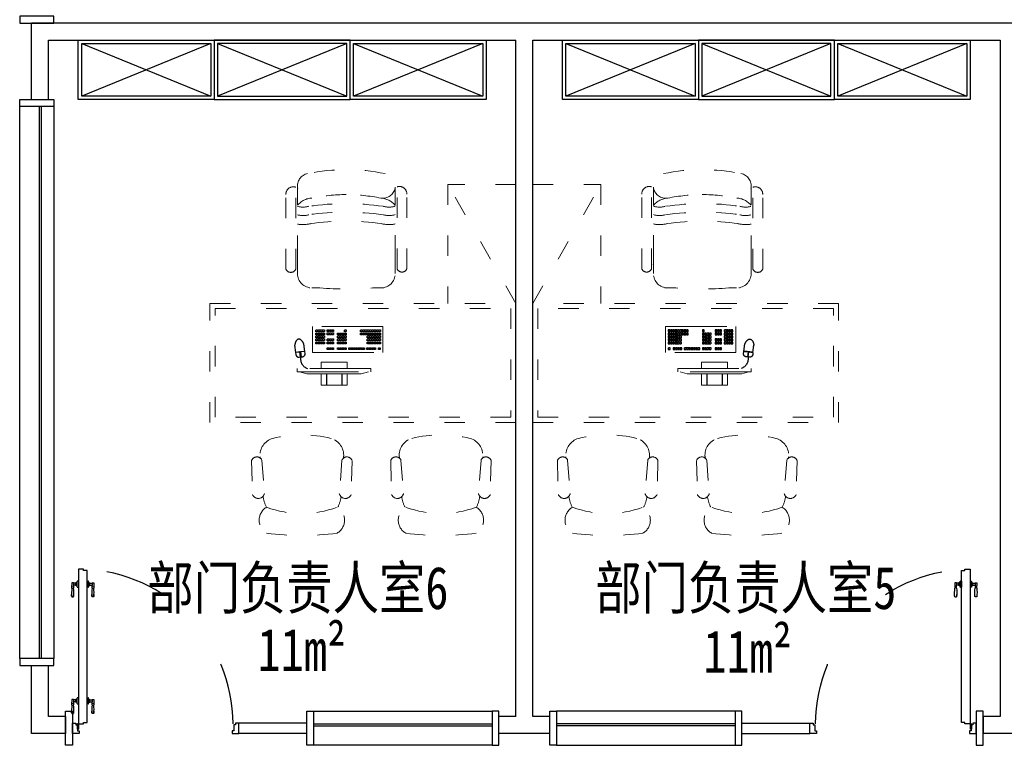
# Model space of a CAD drawing. Header units: millimetres. Extents: x -539149 to -534375, y 505028 to 505469.
# Tile 37 of 135: x -537195 to -537137, y 505188 to 505231. Entities that reach past the tile are written whole.
import ezdxf

# ---------------------------------------------------------------- set-up
doc = ezdxf.new("R2010")
doc.units = ezdxf.units.MM
doc.header["$LTSCALE"] = 10
doc.linetypes.add('ACAD_ISO03W100', pattern=[30, 12, -18])
doc.linetypes.add('DASH', pattern=[0.35, 0.25, -0.1])
for name, color, linetype in [('A-建筑-新增墙体', 3, 'Continuous'), ('B-平面-到顶家具H', 30, 'Continuous'), ('B-平面-到顶装饰造型线', 6, 'Continuous'), ('B-平面-固定家具M', 30, 'Continuous'), ('B-平面-完成面造型线', 6, 'Continuous'), ('B-平面-活动家具', 30, 'ACAD_ISO03W100'), ('B-平面-门', 4, 'Continuous'), ('E-文本', 7, 'Continuous')]:
    doc.layers.add(name, color=color, linetype=linetype)
doc.styles.add('宋体', font='txt', dxfattribs={"width": 1.1})

# ---------------------------------------------------------------- blocks, each defined once
blk = doc.blocks.new('A$C0F355EF4')
at = {"color": 8}
for p, q in [((147.1, 431.1), (99.4, 478.8)), ((322.7, 466.5), (317.8, 460.2)), ((346.2, 448.3), (322.7, 466.5)), ((326.2, 468.2), (324, 465.4)), ((329.6, 475.5), (324.8, 469.2)), ((324.8, 469.2), (348.4, 451.1)), ((364.7, 469.5), (332.6, 427.8)), ((348.4, 451.1), (363.9, 471.3)), ((363.9, 471.3), (354.2, 478.7)), ((363.4, 470.6), (398.1, 443.9)), ((83.9, 367.8), (36.1, 415.6)), ((321, 435.6), (330.7, 428.2)), ((330.7, 428.2), (346.2, 448.3)), ((331.2, 428.9), (365.9, 402.1)), ((347, 452.2), (344.8, 449.4)), ((346.2, 448.3), (346.2, 448.3)), ((348.4, 451.1), (348.4, 451.1))]:
    blk.add_line(p, q, dxfattribs=at)
at = {"color": 8, "linetype": 'DASH', "ltscale": 0.1, "elevation": 0}
for points in [[(309.1, 343.9), (316.6, 351.3), (324, 343.9), (316.6, 336.5)], [(218.4, 301.6), (225.9, 309), (233.3, 301.6), (225.9, 294.1)], [(227.9, 311.1), (235.4, 318.5), (242.8, 311.1), (235.4, 303.6)], [(237.4, 320.6), (244.9, 328), (252.3, 320.6), (244.9, 313.1)], [(252.1, 286.9), (259.5, 294.3), (267, 286.9), (259.5, 279.5)], [(261.6, 296.4), (269, 303.8), (276.5, 296.4), (269, 289)], [(274.5, 283.5), (281.9, 291), (289.3, 283.5), (281.9, 276.1)], [(280.6, 315.4), (288, 322.8), (295.5, 315.4), (288, 308)], [(290.1, 324.9), (297.5, 332.3), (305, 324.9), (297.5, 317.5)], [(293.5, 302.5), (300.9, 309.9), (308.3, 302.5), (300.9, 295.1)], [(299.6, 334.4), (307.1, 341.8), (314.5, 334.4), (307, 327)], [(303, 312), (310.4, 319.5), (317.8, 312), (310.4, 304.6)], [(305.9, 290.1), (313.4, 297.5), (320.8, 290.1), (313.4, 282.6)], [(312.5, 321.5), (319.9, 329), (327.3, 321.5), (319.9, 314.1)], [(315.4, 299.6), (322.9, 307), (330.3, 299.6), (322.9, 292.2)], [(322, 331), (329.4, 338.5), (336.9, 331), (329.4, 323.6)], [(324.9, 309.1), (332.4, 316.5), (339.8, 309.1), (332.4, 301.7)], [(327.5, 287.5), (334.9, 295), (342.3, 287.5), (334.9, 280.1)], [(334.5, 318.6), (341.9, 326), (349.3, 318.6), (341.9, 311.2)], [(337, 297.1), (344.4, 304.5), (351.8, 297.1), (344.4, 289.6)], [(346.5, 306.6), (353.9, 314), (361.3, 306.6), (353.9, 299.1)], [(349.9, 284.2), (357.3, 291.6), (364.7, 284.2), (357.3, 276.8)], [(359.4, 293.7), (366.8, 301.1), (374.2, 293.7), (366.8, 286.3)], [(147.1, 230.2), (154.5, 237.7), (162, 230.3), (154.5, 222.8)], [(165.4, 248.6), (172.9, 256), (180.3, 248.6), (172.9, 241.1)], [(174.9, 258.1), (182.4, 265.5), (189.8, 258.1), (182.4, 250.6)], [(184.4, 267.6), (191.9, 275), (199.3, 267.6), (191.9, 260.2)], [(189.8, 224.6), (197.2, 232), (204.6, 224.6), (197.2, 217.1)], [(194, 277.1), (201.4, 284.5), (208.8, 277.1), (201.4, 269.7)], [(199.3, 234.1), (206.7, 241.5), (214.1, 234.1), (206.7, 226.6)], [(208.8, 243.6), (216.2, 251), (223.7, 243.6), (216.2, 236.2)], [(218.3, 253.1), (225.7, 260.5), (233.2, 253.1), (225.7, 245.7)], [(221.7, 230.7), (229.1, 238.1), (236.5, 230.7), (229.1, 223.3)], [(231.2, 240.2), (238.6, 247.6), (246, 240.2), (238.6, 232.8)], [(242.6, 277.4), (250, 284.8), (257.5, 277.4), (250, 270)], [(243.6, 227.8), (251.1, 235.2), (258.5, 227.8), (251.1, 220.3)], [(255.5, 264.5), (262.9, 271.9), (270.3, 264.5), (262.9, 257.1)], [(265, 274), (272.4, 281.4), (279.8, 274), (272.4, 266.6)], [(280.6, 239.4), (288, 246.8), (295.4, 239.4), (288, 232)], [(290.1, 248.9), (297.5, 256.3), (305, 248.9), (297.5, 241.5)], [(293.2, 226.8), (300.6, 234.2), (308.1, 226.8), (300.6, 219.3)], [(299.6, 258.4), (307, 265.8), (314.5, 258.4), (307, 251)], [(302.7, 236.3), (310.2, 243.7), (317.6, 236.3), (310.2, 228.9)], [(312.2, 245.8), (319.7, 253.2), (327.1, 245.8), (319.7, 238.4)], [(318, 278), (325.4, 285.5), (332.8, 278), (325.4, 270.6)], [(330.8, 265.2), (338.3, 272.6), (345.7, 265.2), (338.3, 257.7)], [(340.3, 274.7), (347.8, 282.1), (355.2, 274.7), (347.8, 267.2)], [(90.1, 173.2), (97.5, 180.6), (104.9, 173.2), (97.5, 165.8)], [(99.6, 182.7), (107, 190.1), (114.4, 182.7), (107, 175.3)], [(109.1, 192.2), (116.5, 199.6), (123.9, 192.2), (116.5, 184.8)], [(118.6, 201.7), (126, 209.2), (133.4, 201.7), (126, 194.3)], [(128.1, 211.2), (135.5, 218.7), (143, 211.2), (135.5, 203.8)], [(137.6, 220.7), (145, 228.2), (152.5, 220.7), (145, 213.3)], [(202.7, 211.7), (210.1, 219.1), (217.5, 211.7), (210.1, 204.3)], [(212.2, 221.2), (219.6, 228.6), (227, 221.2), (219.6, 213.8)], [(215.1, 199.2), (222.5, 206.7), (230, 199.2), (222.5, 191.8)], [(224.6, 208.8), (232, 216.2), (239.5, 208.8), (232, 201.3)], [(227.1, 187.2), (234.6, 194.6), (242, 187.2), (234.6, 179.8)], [(234.1, 218.3), (241.6, 225.7), (249, 218.3), (241.5, 210.8)], [(236.6, 196.7), (244.1, 204.1), (251.5, 196.7), (244.1, 189.3)], [(240, 174.3), (247.4, 181.8), (254.9, 174.3), (247.4, 166.9)], [(246.2, 206.2), (253.6, 213.7), (261, 206.2), (253.6, 198.8)], [(255.7, 215.7), (263.1, 223.2), (270.5, 215.7), (263.1, 208.3)], [(43.9, 127.1), (51.4, 134.5), (58.8, 127.1), (51.4, 119.6)], [(53.4, 136.6), (60.9, 144), (68.3, 136.6), (60.9, 129.1)], [(62.9, 146.1), (70.4, 153.5), (77.8, 146.1), (70.4, 138.6)], [(72.5, 155.6), (79.9, 163), (87.3, 155.6), (79.9, 148.2)], [(75.7, 110.5), (83.1, 117.9), (90.5, 110.5), (83.1, 103.1)], [(85.2, 120), (92.6, 127.4), (100.1, 120), (92.6, 112.6)], [(94.7, 129.5), (102.1, 136.9), (109.6, 129.5), (102.1, 122.1)], [(107.6, 116.6), (115, 124), (122.4, 116.6), (115, 109.2)], [(151.1, 111.2), (158.5, 118.6), (165.9, 111.2), (158.5, 103.7)], [(160.6, 120.7), (168, 128.1), (175.4, 120.7), (168, 113.2)], [(23.7, 106.8), (31.1, 114.2), (38.5, 106.8), (31.1, 99.4)], [(47.2, 82), (54.6, 89.4), (62, 82), (54.6, 74.5)], [(56.7, 91.5), (64.1, 98.9), (71.5, 91.5), (64.1, 84)], [(60, 69.1), (67.5, 76.5), (74.9, 69.1), (67.5, 61.7)], [(66.2, 101), (73.6, 108.4), (81, 101), (73.6, 93.5)], [(69.6, 78.6), (77, 86), (84.4, 78.6), (77, 71.2)], [(72.5, 56.6), (79.9, 64.1), (87.3, 56.6), (79.9, 49.2)], [(79.1, 88.1), (86.5, 95.5), (93.9, 88.1), (86.5, 80.7)], [(82, 66.1), (89.4, 73.6), (96.9, 66.1), (89.4, 58.7)], [(88.6, 97.6), (96, 105), (103.4, 97.6), (96, 90.2)], [(91.5, 75.6), (98.9, 83.1), (106.4, 75.7), (98.9, 68.2)], [(94, 54.1), (101.5, 61.5), (108.9, 54.1), (101.5, 46.7)], [(98.1, 107.1), (105.5, 114.5), (112.9, 107.1), (105.5, 99.7)], [(101, 85.2), (108.4, 92.6), (115.9, 85.2), (108.4, 77.7)], [(103.5, 63.6), (111, 71), (118.4, 63.6), (111, 56.2)], [(110.5, 94.7), (118, 102.1), (125.4, 94.7), (118, 87.2)], [(113.1, 73.1), (120.5, 80.6), (127.9, 73.1), (120.5, 65.7)], [(116.4, 50.7), (123.8, 58.2), (131.3, 50.8), (123.8, 43.3)], [(120, 104.2), (127.5, 111.6), (134.9, 104.2), (127.5, 96.7)], [(122.6, 82.6), (130, 90.1), (137.4, 82.6), (130, 75.2)], [(125.9, 60.3), (133.4, 67.7), (140.8, 60.3), (133.3, 52.8)], [(132.1, 92.1), (139.5, 99.6), (146.9, 92.1), (139.5, 84.7)], [(135.4, 69.8), (142.9, 77.2), (150.3, 69.8), (142.9, 62.3)], [(141.6, 101.6), (149, 109.1), (156.4, 101.7), (149, 94.2)], [(144.9, 79.3), (152.4, 86.7), (159.8, 79.3), (152.4, 71.8)], [(154.4, 88.8), (161.9, 96.2), (169.3, 88.8), (161.9, 81.4)], [(164, 98.3), (171.4, 105.7), (178.8, 98.3), (171.4, 90.9)], [(173.5, 107.8), (180.9, 115.2), (188.3, 107.8), (180.9, 100.4)], [(84.5, 44.6), (92, 52), (99.4, 44.6), (92, 37.2)], [(97.4, 31.7), (104.8, 39.2), (112.3, 31.7), (104.8, 24.3)], [(106.9, 41.2), (114.3, 48.7), (121.8, 41.2), (114.3, 33.8)]]:
    blk.add_lwpolyline(points, close=True, dxfattribs=at)
at = {"color": 8}
for centre, radius, start, end in [((274, 431.4), 63.4, 36.65984, 114.58432), ((343.5, 464.8), 17.6, 52.41112, 142.41112), ((331.7, 449.5), 17.6, 142.41112, 232.41112), ((393.3, 414.3), 17.6, 280.042, 4.78024), ((358.7, 409.1), 52.5, 7.2778, 41.41986), ((389.4, 449.1), 52.5, 243.40239, 277.54445)]:
    blk.add_arc(centre, radius, start, end, dxfattribs=at)
at = {"layer": 'B-平面-活动家具', "color": 31, "linetype": 'ACAD_ISO03W100', "lineweight": 18, "ltscale": 3}
for p, q in [((277.2, 544.1), (-29.1, 237.8)), ((-16.4, 225.1), (289.9, 531.3)), ((267.5, 534.4), (228.7, 512.6)), ((289.9, 531.3), (277.2, 544.1)), ((2.4, 286.3), (228.7, 512.6)), ((121.8, 501.3), (13.7, 393.1)), ((169.6, 453.6), (121.8, 501.3)), ((109.1, 297.7), (217.3, 405.9)), ((217.3, 405.9), (190.9, 432.3)), ((13.7, 393.1), (61.4, 345.4)), ((82.7, 324.1), (109.1, 297.7)), ((-29.1, 237.8), (-16.4, 225.1)), ((-19.5, 247.4), (2.4, 286.3))]:
    blk.add_line(p, q, dxfattribs=at)
at = {"layer": 'B-平面-活动家具', "color": 8, "linetype": 'ACAD_ISO03W100', "lineweight": 18, "ltscale": 3, "elevation": 0}
blk.add_lwpolyline([(108.2, 0), (400.9, 292.7), (292.7, 400.9), (0, 108.2)], close=True, dxfattribs=at)
blk = doc.blocks.new('A$C09F34568')
at = {"layer": 'B-平面-活动家具', "color": 31, "lineweight": 18}
for p, q in [((424.1, 597.2), (560.2, 451.4)), ((378.8, 558.1), (506.3, 406.4)), ((21.8, 234), (27.4, 229.2)), ((2.3, 183), (145.7, 44.3)), ((42.3, 227.6), (191.6, 97.4))]:
    blk.add_line(p, q, dxfattribs=at)
at = {"layer": 'B-平面-活动家具', "color": 0}
for q in [(377.5, 573.2), (377.5, 573)]:
    blk.add_line((372.7, 578.7), q, dxfattribs=at)
at = {"layer": 'B-平面-活动家具', "color": 31, "lineweight": 18}
for centre, major_axis, start_param, end_param in [((615.2, -19.1), (-512.6, 512.6), -0.248519, 0.230573), ((293.3, 513.3), (-72.7, 72.7), 4.616149, 5.993063), ((409.5, 568.3), (-22.9, 22.9), -1.253111, 1.107285), ((526.1, 437.4), (-26, 26), 1.786382, 4.316713), ((88.6, 312.2), (-72.7, 72.7), 0.272176, 1.64909), ((360.8, 278.6), (-145.5, 145.5), 4.242963, 4.562127), ((574.4, 254), (-62.8, 62.8), 3.663072, 5.74376), ((22.5, 584.3), (-412.8, 412.8), 2.769747, 3.495492), ((31.5, 197.1), (22.9, 22.9), 0.445565, 2.805961), ((-604.4, 1222.5), (1136.3, 1136.3), 4.5741, 4.832732), ((160.3, 78.1), (-26, 26), 1.948526, 4.478857), ((324.1, 242.5), (-145.5, 145.5), 1.689838, 2.019313), ((342.8, 26.5), (-62.8, 62.8), 0.521479, 2.602167)]:
    blk.add_ellipse(centre, major_axis=major_axis, ratio=1, start_param=start_param, end_param=end_param, dxfattribs=at)
blk = doc.blocks.new('fsdafgggfag')
at = {"layer": 'B-平面-活动家具', "color": 31, "lineweight": 18}
for p, q in [((901.6, 1353), (1341.2, 1353)), ((901.7, 1284.8), (876.2, 1284.8)), ((901.4, 1284.8), (978.8, 1284.7)), ((901.7, 1295.5), (1384.6, 1295.5)), ((979.7, 1284.9), (1378.1, 1284.9)), ((791.2, 1199.8), (791.2, 1191.4)), ((791.2, 1153.7), (791.2, 1191.4)), ((791.2, 841.2), (791.2, 794.6)), ((903.1, 709.6), (876.2, 709.6)), ((903.1, 709.6), (980.5, 709.8)), ((903.4, 699), (1386.3, 699.1)), ((981.4, 709.6), (1379.7, 709.6)), ((903.3, 641.5), (1342.9, 641.5))]:
    blk.add_line(p, q, dxfattribs=at)
at = {"layer": 'B-平面-活动家具', "color": 8, "lineweight": 18}
blk.add_line((700, 0), (1400, 400), dxfattribs=at)
at = {"layer": 'B-平面-活动家具', "lineweight": 18}
blk.add_lwpolyline([(700, 0), (0, 0), (0, 1800), (700, 1800)], close=True, dxfattribs=at)
at = {"layer": 'B-平面-活动家具', "color": 8, "lineweight": 18}
blk.add_lwpolyline([(670, 30), (30, 30), (30, 1770), (670, 1770)], close=True, dxfattribs=at)
at = {"layer": 'B-平面-活动家具', "color": 31, "lineweight": 18}
blk.add_lwpolyline([(700, 0), (1400, 0), (1400, 400), (700, 400)], dxfattribs=at)
for centre, major_axis, start_param, end_param in [((914.7, 1324.2), (31.6, 0.1), 1.994066, 4.284518), ((1343.2, 1309.4), (43.7, 0), -0.324102, 1.616369), ((876.2, 1199.8), (85, 0.1), 1.569327, 3.140123), ((384.4, 997.4), (1103.3, 0.2), -0.207941, 0.207799), ((2983.5, 997.7), (-2197.9, 0.2), -0.070936, 0.071364), ((876.2, 794.7), (-85, 0.1), 0.000701, 1.571497), ((916.4, 670.2), (-31.6, 0), -1.145726, 1.144726), ((916.4, 680.9), (22.3, 22.3), 0.327132, 0.366151), ((1344.9, 685.2), (-43.7, 0.1), 1.526184, 3.466655)]:
    blk.add_ellipse(centre, major_axis=major_axis, ratio=1, start_param=start_param, end_param=end_param, dxfattribs=at)
at = {"layer": 'B-平面-活动家具', "color": 8, "lineweight": 18}
for centre, major_axis, start_param, end_param in [((1345.9, 1252.8), (-181.7, 0), -0.177435, 0.271687), ((1345.9, 1252.8), (-128.6, 0), -0.246298, 0.271718), ((1395.7, 1252.8), (128.6, 0.1), 2.894447, 3.412463), ((1203, 1194.5), (-117.4, 0.3), 3.193588, 4.021736), ((1392.1, 1212.7), (-69.2, 23), 3.634706, 6.773739), ((-330.1, 999.8), (1567.6, 0.4), -0.140343, 0.139993), ((-280.3, 999.8), (1567.6, 0.1), -0.140102, 0.140234), ((-330.1, 999.8), (1514.4, 0.3), -0.140231, 0.140105), ((137.7, 973.1), (-1204.2, 0.7), 3.162488, 3.332041), ((137.7, 1021.7), (1204.2, 1.3), -0.190736, -0.021183), ((1346, 746.5), (181.7, 0.1), 2.894782, 3.345654), ((1346, 746.5), (-128.6, 0.1), -0.246021, 0.291372), ((1395.8, 746.5), (128.6, 0.1), 2.894229, 3.431621), ((1203, 800.5), (117.4, 0.3), -0.886948, -0.051582), ((1392.2, 782.3), (72.7, 5.5), 2.895583, 6.034617)]:
    blk.add_ellipse(centre, major_axis=major_axis, ratio=1, start_param=start_param, end_param=end_param, dxfattribs=at)
at = {"layer": 'B-平面-活动家具', "color": 8, "lineweight": 18, "rotation": 225.5141236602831}
blk.add_blockref('A$C09F34568', (-353.9, 1684.8), dxfattribs=at)
at = {"layer": 'B-平面-活动家具', "color": 31, "lineweight": 18, "rotation": 45.00000000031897}
blk.add_blockref('A$C0F355EF4', (487.3, 705.3), dxfattribs=at)
at = {"layer": 'B-平面-活动家具', "color": 8, "lineweight": 18, "xscale": -1, "rotation": 314.4858763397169}
blk.add_blockref('A$C09F34568', (-353.9, 15.2), dxfattribs=at)
blk = doc.blocks.new('*U29')
at = {"layer": 'B-平面-到顶家具H', "color": 8}
for p, q in [((20, -20), (780, -330)), ((780, -20), (20, -330))]:
    blk.add_line(p, q, dxfattribs=at)
at = {"layer": 'B-平面-到顶家具H'}
blk.add_lwpolyline([(0, 0), (0, -350), (800, -350), (800, 0)], close=True, dxfattribs=at)
at = {"layer": 'B-平面-到顶家具H', "color": 8}
blk.add_lwpolyline([(20, -20), (20, -330), (780, -330), (780, -20)], close=True, dxfattribs=at)
blk = doc.blocks.new('A$C47AD6A62')
at = {"layer": 'B-平面-门', "color": 8}
for p, q in [((-4, 0), (-4, -30)), ((4, 0), (4, -30)), ((-4, -30), (-1, -30)), ((-1, -3.9), (-1, -30)), ((1, -3.9), (1, -30)), ((1, -30), (4, -30))]:
    blk.add_line(p, q, dxfattribs=at)
blk.add_circle((0, 0), 4, dxfattribs=at)
blk = doc.blocks.new('*E77')
at = {"layer": 'B-平面-到顶家具H'}
for p, q in [((1460, 130), (2510, 130)), ((2510, -70), (1460, -70))]:
    blk.add_line(p, q, dxfattribs=at)
at = {"layer": 'B-平面-完成面造型线'}
for p, q in [((1420, 60), (1020, 60)), ((1420, 0), (1020, 0))]:
    blk.add_line(p, q, dxfattribs=at)
at = {"layer": 'B-平面-完成面造型线', "color": 4}
for p, q in [((1460, 56), (2510, 56)), ((1460, 44), (2510, 44))]:
    blk.add_line(p, q, dxfattribs=at)
at = {"layer": 'B-平面-完成面造型线'}
for points in [[(0, 130), (40, 130), (40, -70), (0, -70)], [(1420, 130), (1460, 130), (1460, -70), (1420, -70)], [(2550, 130), (2510, 130), (2510, -70), (2550, -70)]]:
    blk.add_lwpolyline(points, close=True, dxfattribs=at)
for points in [[(80, 15), (80, 0), (40, 0), (40, 60), (60, 60), (60, 50), (70, 50), (70, 15), (80, 15)], [(980, 15), (980, 0), (1020, 0), (1020, 60), (1000, 60), (1000, 50), (990, 50), (990, 15), (980, 15)]]:
    blk.add_lwpolyline(points, dxfattribs=at)
at = {"layer": 'B-平面-门', "color": 8}
for p, q in [((36.5, 886.5), (36.5, 870.5)), ((47.3, 886.5), (36.5, 886.5)), ((47.3, 886.5), (47.3, 870.5)), ((59.8, 870.7), (59.8, 886.3)), ((64.8, 886.5), (60, 886.5)), ((64.8, 870.5), (60, 870.5)), ((64.8, 869.5), (64.8, 887.5)), ((65.8, 888.6), (66.2, 888.6)), ((67.8, 862.4), (67.8, 894.6)), ((76.5, 896.6), (69.8, 896.6)), ((76.5, 896.6), (76.5, 860.4)), ((126.5, 896.6), (133.2, 896.6)), ((126.5, 896.6), (126.5, 860.4)), ((135.2, 862.4), (135.2, 894.6)), ((137.2, 888.6), (136.8, 888.6)), ((138.2, 869.5), (138.2, 887.5)), ((138.2, 886.5), (143, 886.5)), ((138.2, 870.5), (143, 870.5)), ((143.2, 870.7), (143.2, 886.3)), ((155.7, 886.5), (155.7, 870.5)), ((155.7, 886.5), (166.5, 886.5)), ((166.5, 886.5), (166.5, 870.5)), ((66.2, 868.4), (65.8, 868.4)), ((69.8, 860.4), (76.5, 860.4)), ((133.2, 860.4), (126.5, 860.4)), ((136.8, 868.4), (137.2, 868.4)), ((36.5, 803.7), (47.3, 803.7)), ((166.5, 803.7), (155.7, 803.7))]:
    blk.add_line(p, q, dxfattribs=at)
at = {"layer": 'B-平面-门'}
blk.add_lwpolyline([(126.5, 64.5), (126.5, 958.5), (106.5, 958.5), (106.5, 966.5), (76.5, 966.5), (76.5, 56.5), (106.5, 56.5), (106.5, 64.5), (126.5, 64.5)], dxfattribs=at)
at = {"layer": 'B-平面-门', "color": 8}
for points in [[(59.8, 886.1, -0.311671), (58.1, 884.1), (47.3, 884.1)], [(59.8, 870.6, 0.34884), (58.1, 872.9), (47.3, 872.9)], [(143.2, 886.1, 0.311671), (144.9, 884.1), (155.7, 884.1)], [(143.2, 870.6, -0.34884), (144.9, 872.9), (155.7, 872.9)], [(36.3, 805.8, -0.28759), (34.5, 809.9, 0.060586), (35.2, 816.7, -0.212877), (35.9, 817.4)], [(47.5, 805.8, 0.28759), (49.3, 809.9, -0.060586), (48.6, 816.7, 0.212877), (47.9, 817.4)], [(155.5, 805.8, -0.28759), (153.7, 809.9, 0.060586), (154.4, 816.7, -0.212877), (155.1, 817.4)], [(166.7, 805.8, 0.28759), (168.5, 809.9, -0.060586), (167.8, 816.7, 0.212877), (167.1, 817.4)]]:
    blk.add_lwpolyline(points, format="xyb", dxfattribs=at)
at = {"layer": 'B-平面-门', "color": 8, "linetype": 'ACAD_ISO03W100', "ltscale": 3}
blk.add_arc((72.5, 54), 913.1, 0.15687, 87.86613, dxfattribs=at)
at = {"layer": 'B-平面-门', "color": 8}
for centre, radius, start, end in [((20.7, 862.1), 17.8, 336.17748, 28.0384), ((-16.9, 860.8), 54.2, 353.74435, 10.15671), ((63.1, 862.1), 17.8, 151.9616, 203.82252), ((100.7, 860.8), 54.2, 169.84329, 186.25565), ((-605.9, 834.9), 654.2, 3.11282, 3.12012), ((60, 886.3), 0.201, 90, 180), ((60, 870.7), 0.201, 180, 270), ((65.8, 887.5), 1.01, 90, 180), ((65.8, 869.5), 1.01, 180, 270), ((66.2, 890.2), 1.61, 270, 0), ((69.8, 894.6), 2.01, 90, 180), ((133.2, 894.6), 2.01, 0, 90), ((136.8, 890.2), 1.61, 180, 270), ((137.2, 887.5), 1.01, 0, 90), ((137.2, 869.5), 1.01, 270, 0), ((143, 886.3), 0.201, 0, 90), ((143, 870.7), 0.201, 270, 0), ((808.9, 834.9), 654.2, 176.87988, 176.88718), ((139.9, 862.1), 17.8, 336.17748, 28.0384), ((102.3, 860.8), 54.2, 353.74435, 10.15671), ((182.3, 862.1), 17.8, 151.9616, 203.82252), ((219.9, 860.8), 54.2, 169.84329, 186.25565), ((317.6, 826.2), 282, 174.15165, 184.57754), ((-233.8, 826.2), 282, 355.42246, 5.84835), ((66.2, 866.8), 1.61, 0, 90), ((69.8, 862.4), 2.01, 180, 270), ((133.2, 862.4), 2.01, 270, 0), ((136.8, 866.8), 1.61, 90, 180), ((436.8, 826.2), 282, 174.15165, 184.57754), ((-114.6, 826.2), 282, 355.42246, 5.84835)]:
    blk.add_arc(centre, radius, start, end, dxfattribs=at)
blk.add_blockref('A$C47AD6A62', (72.5, 54))
blk = doc.blocks.new('*E78')
at = {"layer": 'B-平面-到顶家具H'}
for p, q in [((1460, 130), (2510, 130)), ((2510, -70), (1460, -70))]:
    blk.add_line(p, q, dxfattribs=at)
at = {"layer": 'B-平面-完成面造型线'}
for p, q in [((1420, 60), (1020, 60)), ((1420, 0), (1020, 0))]:
    blk.add_line(p, q, dxfattribs=at)
at = {"layer": 'B-平面-完成面造型线', "color": 4}
for p, q in [((1460, 56), (2510, 56)), ((1460, 44), (2510, 44))]:
    blk.add_line(p, q, dxfattribs=at)
at = {"layer": 'B-平面-完成面造型线'}
for points in [[(0, 130), (40, 130), (40, -70), (0, -70)], [(1420, 130), (1460, 130), (1460, -70), (1420, -70)], [(2550, 130), (2510, 130), (2510, -70), (2550, -70)]]:
    blk.add_lwpolyline(points, close=True, dxfattribs=at)
for points in [[(80, 15), (80, 0), (40, 0), (40, 60), (60, 60), (60, 50), (70, 50), (70, 15), (80, 15)], [(980, 15), (980, 0), (1020, 0), (1020, 60), (1000, 60), (1000, 50), (990, 50), (990, 15), (980, 15)]]:
    blk.add_lwpolyline(points, dxfattribs=at)
at = {"layer": 'B-平面-门', "color": 8}
for p, q in [((36.5, 886.5), (36.5, 870.5)), ((47.3, 886.5), (36.5, 886.5)), ((47.3, 886.5), (47.3, 870.5)), ((59.8, 870.7), (59.8, 886.3)), ((64.8, 886.5), (60, 886.5)), ((64.8, 870.5), (60, 870.5)), ((64.8, 869.5), (64.8, 887.5)), ((65.8, 888.6), (66.2, 888.6)), ((67.8, 862.4), (67.8, 894.6)), ((76.5, 896.6), (69.8, 896.6)), ((76.5, 896.6), (76.5, 860.4)), ((126.5, 896.6), (133.2, 896.6)), ((126.5, 896.6), (126.5, 860.4)), ((135.2, 862.4), (135.2, 894.6)), ((137.2, 888.6), (136.8, 888.6)), ((138.2, 869.5), (138.2, 887.5)), ((138.2, 886.5), (143, 886.5)), ((138.2, 870.5), (143, 870.5)), ((143.2, 870.7), (143.2, 886.3)), ((155.7, 886.5), (155.7, 870.5)), ((155.7, 886.5), (166.5, 886.5)), ((166.5, 886.5), (166.5, 870.5)), ((66.2, 868.4), (65.8, 868.4)), ((69.8, 860.4), (76.5, 860.4)), ((133.2, 860.4), (126.5, 860.4)), ((136.8, 868.4), (137.2, 868.4)), ((36.5, 803.7), (47.3, 803.7)), ((166.5, 803.7), (155.7, 803.7))]:
    blk.add_line(p, q, dxfattribs=at)
at = {"layer": 'B-平面-门'}
blk.add_lwpolyline([(126.5, 64.5), (126.5, 958.5), (106.5, 958.5), (106.5, 966.5), (76.5, 966.5), (76.5, 56.5), (106.5, 56.5), (106.5, 64.5), (126.5, 64.5)], dxfattribs=at)
at = {"layer": 'B-平面-门', "color": 8}
for points in [[(59.8, 886.1, -0.311671), (58.1, 884.1), (47.3, 884.1)], [(59.8, 870.6, 0.34884), (58.1, 872.9), (47.3, 872.9)], [(143.2, 886.1, 0.311671), (144.9, 884.1), (155.7, 884.1)], [(143.2, 870.6, -0.34884), (144.9, 872.9), (155.7, 872.9)], [(36.3, 805.8, -0.28759), (34.5, 809.9, 0.060586), (35.2, 816.7, -0.212877), (35.9, 817.4)], [(47.5, 805.8, 0.28759), (49.3, 809.9, -0.060586), (48.6, 816.7, 0.212877), (47.9, 817.4)], [(155.5, 805.8, -0.28759), (153.7, 809.9, 0.060586), (154.4, 816.7, -0.212877), (155.1, 817.4)], [(166.7, 805.8, 0.28759), (168.5, 809.9, -0.060586), (167.8, 816.7, 0.212877), (167.1, 817.4)]]:
    blk.add_lwpolyline(points, format="xyb", dxfattribs=at)
at = {"layer": 'B-平面-门', "color": 8, "linetype": 'ACAD_ISO03W100', "ltscale": 3}
blk.add_arc((72.5, 54), 913.1, 0.15687, 87.86613, dxfattribs=at)
at = {"layer": 'B-平面-门', "color": 8}
for centre, radius, start, end in [((20.7, 862.1), 17.8, 336.17748, 28.0384), ((-16.9, 860.8), 54.2, 353.74435, 10.15671), ((63.1, 862.1), 17.8, 151.9616, 203.82252), ((100.7, 860.8), 54.2, 169.84329, 186.25565), ((-605.9, 834.9), 654.2, 3.11282, 3.12012), ((60, 886.3), 0.201, 90, 180), ((60, 870.7), 0.201, 180, 270), ((65.8, 887.5), 1.01, 90, 180), ((65.8, 869.5), 1.01, 180, 270), ((66.2, 890.2), 1.61, 270, 0), ((69.8, 894.6), 2.01, 90, 180), ((133.2, 894.6), 2.01, 0, 90), ((136.8, 890.2), 1.61, 180, 270), ((137.2, 887.5), 1.01, 0, 90), ((137.2, 869.5), 1.01, 270, 0), ((143, 886.3), 0.201, 0, 90), ((143, 870.7), 0.201, 270, 0), ((808.9, 834.9), 654.2, 176.87988, 176.88718), ((139.9, 862.1), 17.8, 336.17748, 28.0384), ((102.3, 860.8), 54.2, 353.74435, 10.15671), ((182.3, 862.1), 17.8, 151.9616, 203.82252), ((219.9, 860.8), 54.2, 169.84329, 186.25565), ((317.6, 826.2), 282, 174.15165, 184.57754), ((-233.8, 826.2), 282, 355.42246, 5.84835), ((66.2, 866.8), 1.61, 0, 90), ((69.8, 862.4), 2.01, 180, 270), ((133.2, 862.4), 2.01, 270, 0), ((136.8, 866.8), 1.61, 90, 180), ((436.8, 826.2), 282, 174.15165, 184.57754), ((-114.6, 826.2), 282, 355.42246, 5.84835)]:
    blk.add_arc(centre, radius, start, end, dxfattribs=at)
blk.add_blockref('A$C47AD6A62', (72.5, 54))

msp = doc.modelspace()

# ---------------------------------------------------------------- linework, layer by layer
at = {"layer": 'A-建筑-新增墙体', "ltscale": 0.01}
for p, q in [((-537095.073, 505230.499, 0.069), (-537194.623, 505230.498, 0.069)), ((-537194.623, 505225.999, 0.069), (-537194.623, 505230.498, 0.069)), ((-537193.623, 505229.499, 0.069), (-537166.123, 505229.499, 0.069)), ((-537193.623, 505225.999, 0.069), (-537193.623, 505229.499, 0.069)), ((-537166.123, 505189.699, 0.069), (-537166.123, 505229.499, 0.069)), ((-537165.123, 505189.699, 0.069), (-537165.123, 505229.499, 0.069)), ((-537165.123, 505229.499, 0.069), (-537137.623, 505229.499, 0.069)), ((-537137.623, 505229.499, 0.069), (-537137.623, 505189.699, 0.069)), ((-537194.623, 505225.999, 0.069), (-537193.623, 505225.999, 0.069)), ((-537194.623, 505188.699, 0.069), (-537194.623, 505192.699, 0.069)), ((-537194.623, 505192.699, 0.069), (-537193.623, 505192.699, 0.069)), ((-537193.623, 505189.699, 0.069), (-537193.623, 505192.699, 0.069)), ((-537192.623, 505189.699, 0.069), (-537193.623, 505189.699, 0.069)), ((-537192.623, 505189.699, 0.069), (-537192.623, 505188.699, 0.069)), ((-537166.123, 505189.699, 0.069), (-537167.123, 505189.699, 0.069)), ((-537167.123, 505188.699, 0.069), (-537167.123, 505189.699, 0.069)), ((-537164.123, 505189.699, 0.069), (-537165.123, 505189.699, 0.069)), ((-537164.123, 505188.699, 0.069), (-537164.123, 505189.699, 0.069)), ((-537137.623, 505189.699, 0.069), (-537138.623, 505189.699, 0.069)), ((-537138.623, 505189.699, 0.069), (-537138.623, 505188.699, 0.069)), ((-537192.623, 505188.699, 0.069), (-537194.623, 505188.699, 0.069)), ((-537164.123, 505188.699, 0.069), (-537167.123, 505188.699, 0.069)), ((-537135.623, 505188.699, 0.069), (-537138.623, 505188.699, 0.069))]:
    msp.add_line(p, q, dxfattribs=at)
at = {"layer": 'B-平面-到顶家具H', "ltscale": 0.01}
for p, q in [((-537195.323, 505193.099, 0.069), (-537195.323, 505225.599, 0.069)), ((-537193.323, 505225.599, 0.069), (-537193.323, 505193.099, 0.069))]:
    msp.add_line(p, q, dxfattribs=at)
at = {"layer": 'B-平面-到顶装饰造型线', "color": 4, "ltscale": 0.01}
for p, q in [((-537194.183, 505225.599, 0.069), (-537194.183, 505193.099, 0.069)), ((-537194.063, 505225.599, 0.069), (-537194.063, 505193.099, 0.069))]:
    msp.add_line(p, q, dxfattribs=at)
at = {"layer": 'B-平面-完成面造型线', "ltscale": 0.01, "elevation": 0.069}
for points in [[(-537193.323, 505230.498), (-537193.323, 505230.898), (-537195.323, 505230.898), (-537195.323, 505230.498)], [(-537193.323, 505225.999), (-537193.323, 505225.599), (-537195.323, 505225.599), (-537195.323, 505225.999)], [(-537193.323, 505192.699), (-537193.323, 505193.099), (-537195.323, 505193.099), (-537195.323, 505192.699)]]:
    msp.add_lwpolyline(points, close=True, dxfattribs=at)
at = {"layer": 'B-平面-门', "color": 8, "ltscale": 0.01}
for p, q in [((-537192.259, 505190.693, 0.069), (-537192.259, 505190.532, 0.069)), ((-537192.15, 505190.693, 0.069), (-537192.259, 505190.693, 0.069)), ((-537192.15, 505190.693, 0.069), (-537192.15, 505190.532, 0.069)), ((-537192.026, 505190.534, 0.069), (-537192.026, 505190.691, 0.069)), ((-537191.976, 505190.693, 0.069), (-537192.024, 505190.693, 0.069)), ((-537191.976, 505190.532, 0.069), (-537192.024, 505190.532, 0.069)), ((-537191.976, 505190.522, 0.069), (-537191.976, 505190.703, 0.069)), ((-537191.965, 505190.713, 0.069), (-537191.961, 505190.713, 0.069)), ((-537191.961, 505190.512, 0.069), (-537191.965, 505190.512, 0.069)), ((-537191.945, 505190.452, 0.069), (-537191.945, 505190.773, 0.069)), ((-537191.858, 505190.793, 0.069), (-537191.925, 505190.793, 0.069)), ((-537191.925, 505190.432, 0.069), (-537191.858, 505190.432, 0.069)), ((-537191.858, 505190.793, 0.069), (-537191.858, 505190.432, 0.069)), ((-537191.358, 505190.793, 0.069), (-537191.291, 505190.793, 0.069)), ((-537191.358, 505190.793, 0.069), (-537191.358, 505190.432, 0.069)), ((-537191.291, 505190.432, 0.069), (-537191.358, 505190.432, 0.069)), ((-537191.271, 505190.452, 0.069), (-537191.271, 505190.773, 0.069)), ((-537191.251, 505190.713, 0.069), (-537191.255, 505190.713, 0.069)), ((-537191.255, 505190.512, 0.069), (-537191.251, 505190.512, 0.069)), ((-537191.241, 505190.522, 0.069), (-537191.241, 505190.703, 0.069)), ((-537191.241, 505190.693, 0.069), (-537191.193, 505190.693, 0.069)), ((-537191.241, 505190.532, 0.069), (-537191.193, 505190.532, 0.069)), ((-537191.191, 505190.534, 0.069), (-537191.191, 505190.691, 0.069)), ((-537191.067, 505190.693, 0.069), (-537191.067, 505190.532, 0.069)), ((-537191.067, 505190.693, 0.069), (-537190.958, 505190.693, 0.069)), ((-537190.958, 505190.693, 0.069), (-537190.958, 505190.532, 0.069)), ((-537192.259, 505189.864, 0.069), (-537192.15, 505189.864, 0.069)), ((-537190.958, 505189.864, 0.069), (-537191.067, 505189.864, 0.069))]:
    msp.add_line(p, q, dxfattribs=at)
at = {"layer": 'B-平面-门', "color": 8, "ltscale": 0.01, "elevation": 0.069}
for points in [[(-537192.026, 505190.688, -0.311671), (-537192.042, 505190.668), (-537192.15, 505190.668)], [(-537192.025, 505190.533, 0.34884), (-537192.042, 505190.556), (-537192.15, 505190.556)], [(-537191.191, 505190.688, 0.311671), (-537191.174, 505190.668), (-537191.067, 505190.668)], [(-537191.191, 505190.533, -0.34884), (-537191.174, 505190.556), (-537191.067, 505190.556)], [(-537192.26, 505189.886, -0.28759), (-537192.278, 505189.926, 0.060586), (-537192.271, 505189.994, -0.212877), (-537192.265, 505190.001)], [(-537192.149, 505189.886, 0.28759), (-537192.131, 505189.926, -0.060586), (-537192.138, 505189.994, 0.212877), (-537192.144, 505190.001)], [(-537191.068, 505189.886, -0.28759), (-537191.086, 505189.926, 0.060586), (-537191.079, 505189.994, -0.212877), (-537191.073, 505190.001)], [(-537190.957, 505189.886, 0.28759), (-537190.939, 505189.926, -0.060586), (-537190.946, 505189.994, 0.212877), (-537190.952, 505190.001)]]:
    msp.add_lwpolyline(points, format="xyb", dxfattribs=at)
at = {"layer": 'B-平面-门', "color": 8, "ltscale": 0.01}
for centre, radius, start, end in [((-537192.416, 505190.448, 0.069), 0.178, 336.17748, 28.0384), ((-537192.792, 505190.436, 0.069), 0.542, 353.74435, 10.15671), ((-537191.993, 505190.448, 0.069), 0.178, 151.9616, 203.82252), ((-537191.616, 505190.436, 0.069), 0.542, 169.84329, 186.25565), ((-537198.683, 505190.176, 0.069), 6.542, 3.11282, 3.12012), ((-537192.024, 505190.691, 0.069), 0.00201, 90, 180), ((-537192.024, 505190.534, 0.069), 0.00201, 180, 270), ((-537191.965, 505190.703, 0.069), 0.0101, 90, 180), ((-537191.965, 505190.522, 0.069), 0.0101, 180, 270), ((-537191.961, 505190.729, 0.069), 0.0161, 270, 0), ((-537191.961, 505190.496, 0.069), 0.0161, 0, 90), ((-537191.925, 505190.773, 0.069), 0.0201, 90, 180), ((-537191.925, 505190.452, 0.069), 0.0201, 180, 270), ((-537191.291, 505190.773, 0.069), 0.0201, 0, 90), ((-537191.291, 505190.452, 0.069), 0.0201, 270, 0), ((-537191.255, 505190.729, 0.069), 0.0161, 180, 270), ((-537191.255, 505190.496, 0.069), 0.0161, 90, 180), ((-537191.251, 505190.703, 0.069), 0.0101, 0, 90), ((-537191.251, 505190.522, 0.069), 0.0101, 270, 0), ((-537191.193, 505190.691, 0.069), 0.00201, 0, 90), ((-537191.193, 505190.534, 0.069), 0.00201, 270, 0), ((-537191.224, 505190.448, 0.069), 0.178, 336.17748, 28.0384), ((-537184.534, 505190.176, 0.069), 6.542, 176.87988, 176.88718), ((-537191.6, 505190.436, 0.069), 0.542, 353.74435, 10.15671), ((-537190.801, 505190.448, 0.069), 0.178, 151.9616, 203.82252), ((-537190.424, 505190.436, 0.069), 0.542, 169.84329, 186.25565), ((-537189.447, 505190.089, 0.069), 2.82, 174.15165, 184.57754), ((-537194.961, 505190.089, 0.069), 2.82, 355.42246, 5.84835), ((-537188.255, 505190.089, 0.069), 2.82, 174.15165, 184.57754), ((-537193.769, 505190.089, 0.069), 2.82, 355.42246, 5.84835)]:
    msp.add_arc(centre, radius, start, end, dxfattribs=at)

# ---------------------------------------------------------------- block references
at = {"ltscale": 0.01, "yscale": 0.01, "zscale": 0.01}
for name, p, xscale in [('*E77', (-537192.623, 505188.699, 0.069), 0.01), ('*E78', (-537138.623, 505188.699, 0.069), -0.01)]:
    msp.add_blockref(name, p, dxfattribs=dict(at, xscale=xscale))
at = {"layer": 'B-平面-固定家具M', "ltscale": 0.01, "yscale": 0.01, "zscale": 0.01}
for p, xscale in [((-537183.873, 505229.499, 0.069), -0.01), ((-537183.873, 505229.499, 0.069), 0.01), ((-537167.873, 505229.499, 0.069), -0.01), ((-537155.373, 505229.499, 0.069), -0.01), ((-537155.373, 505229.499, 0.069), 0.01), ((-537139.373, 505229.499, 0.069), -0.01)]:
    msp.add_blockref('*U29', p, dxfattribs=dict(at, xscale=xscale))
at = {"layer": 'B-平面-活动家具', "ltscale": 0.01, "yscale": 0.01, "zscale": 0.01}
for p, xscale, rotation in [((-537166.123, 505206.999, 0.069), 0.01, 90), ((-537165.123, 505206.999, 0.069), -0.01, 270)]:
    msp.add_blockref('fsdafgggfag', p, dxfattribs=dict(at, xscale=xscale, rotation=rotation))

# ---------------------------------------------------------------- texts
at = {"layer": 'E-文本', "style": '宋体', "width": 0.8}
for s, p in [('部门负责人室6', (-537187.815, 505196.016, 0.069)), ('部门负责人室5', (-537161.451, 505196.016, 0.069)), ('11m²', (-537181.324, 505192.368, 0.069)), ('11m²', (-537155.081, 505192.268, 0.069))]:
    msp.add_text(s, height=2.5, dxfattribs=at).set_placement(p)

doc.saveas('drawing.dxf')
